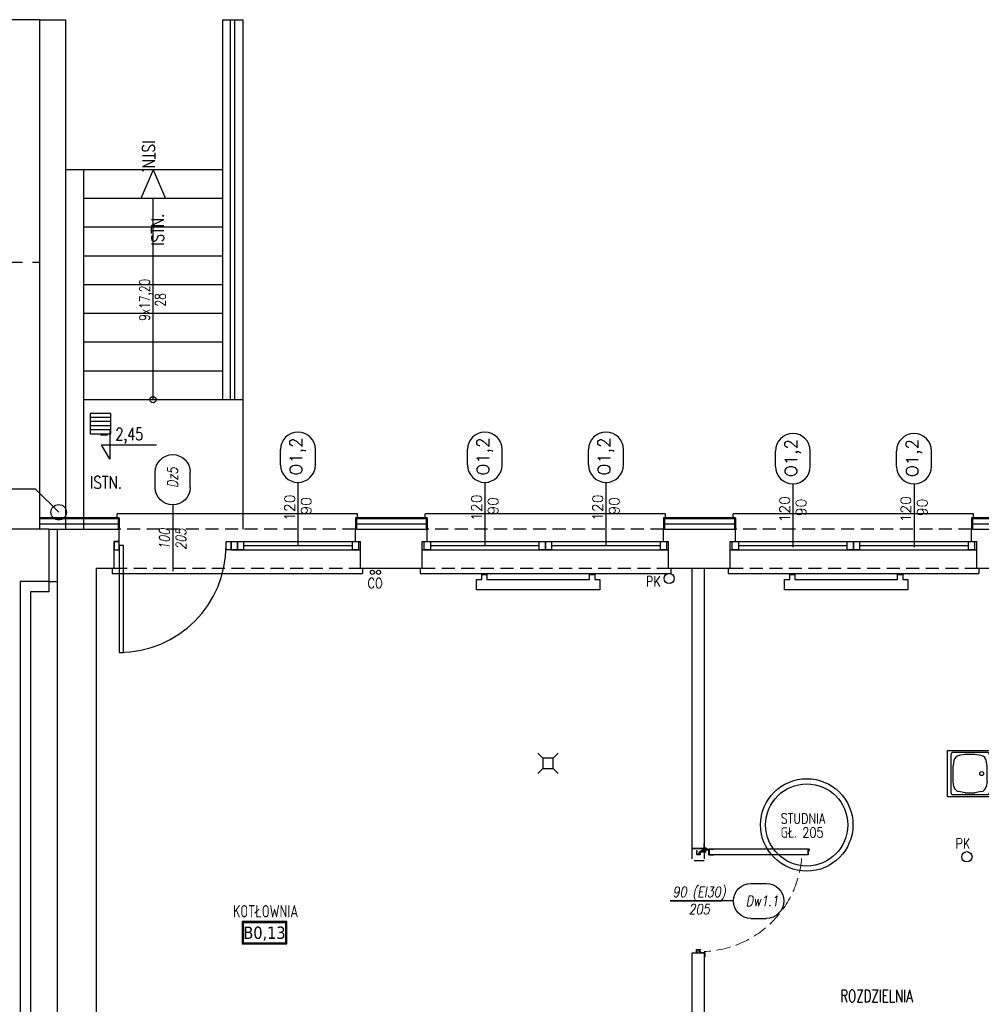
# Model space of a CAD drawing. Header units: millimetres. Extents: x 28600 to 181045, y -399112 to -163690.
# Tile 8 of 256: x 45331 to 46268, y -194772 to -193813. Entities that reach past the tile are written whole.
import ezdxf
from ezdxf.enums import TextEntityAlignment as Align

# ---------------------------------------------------------------- set-up
doc = ezdxf.new("R2010")
doc.units = ezdxf.units.MM
for name, pattern in [('CARKOVANA', [7.5, 5, -2.5]), ('CENTER', [0.6, 0.375, -0.075, 0.075, -0.075]), ('HIDDEN', [9.525, 6.35, -3.175]), ('Hidden Line', [391.222223, 282.222223, -109]), ('HIDDEN2', [4.7625, 3.175, -1.5875])]:
    doc.linetypes.add(name, pattern=pattern)
doc.layers.get('0').update_dxf_attribs({"color": 8})
for name, color, linetype in [('!! 0_ Istn-okna', 8, 'Continuous'), ('!! 0_ Istn-sciany', 8, 'Continuous'), ('!! 0_ Istn-widok', 8, 'Continuous'), ('!! 0_ Opis', 8, 'Continuous'), ('!! 0_Istn-armatura', 8, 'Continuous'), ('!! 0_Istn-cienka', 8, 'Continuous'), ('!! 0_Istn-drzwi', 8, 'Continuous'), ('!! 0_opis pionów', 8, 'Continuous'), ('!! 0_Opis_okna', 8, 'Continuous'), ('!! 0_Opis_pom', 8, 'Continuous'), ('!! 0_Widok', 8, 'Continuous'), ('!! 1_ tynk zewn  - nowy', 8, 'Continuous'), ('!! 1_drzwi-linia', 8, 'Continuous'), ('!! 1_Wyburzenia', 8, 'CARKOVANA'), ('!! 2_ remont Ocieplenie', 8, 'ZIGZAG'), ('!! 2_drzwi opis', 8, 'Continuous')]:
    doc.layers.add(name, color=color, linetype=linetype)
doc.layers.add('!! 0_Istn-grzejniki', color=8, linetype='Continuous', plot=False)
doc.styles.add('50', font='ROMANS.shx', dxfattribs={"width": 0.8, "height": 10})
doc.styles.add('ARCHETYP', font='romans.shx', dxfattribs={"height": 15})
doc.styles.add('ARIAL', font='tahoma.ttf')
doc.styles.add('SIMPLEX', font='simplex.shx', dxfattribs={"width": 0.77})
doc.styles.add('TXT', font='simplex.shx')
doc.linetypes.add('ZIGZAG', pattern='A,0.00254,-5.08,[131,ltypeshp.shx,S=5.08,R=0,X=-5.08,Y=0],-10.16,[131,ltypeshp.shx,S=5.08,R=180,X=5.08,Y=0],-5.08', length=20.32254)

# ---------------------------------------------------------------- blocks, each defined once
blk = doc.blocks.new('A$C19D82A3D')
for points in [[(-5, 10), (-10, 15)], [(5, 10), (10, 15)], [(-5, 0), (-10, -5)], [(5, 0), (10, -5)]]:
    blk.add_lwpolyline(points)
blk.add_lwpolyline([(-5, 10), (5, 10), (5, 0), (-5, 0)], close=True)
blk = doc.blocks.new('A$C04090CF1')
for p, q in [((0, 60), (60, 60)), ((0, 0), (0, 60)), ((2.5, 8.5), (2.5, 52.5)), ((54.5, 55.5), (5.5, 55.5)), ((13, 51.5), (19.8, 52.7)), ((47, 51.5), (40.2, 52.7)), ((57.5, 8.5), (57.5, 52.5)), ((60, 60), (60, 0)), ((5.2, 36.8), (6.6, 45)), ((54.8, 36.8), (53.4, 45)), ((6.6, 16), (5.2, 24.2)), ((53.4, 16), (54.8, 24.2)), ((60, 0), (0, 0)), ((54.5, 5.5), (5.5, 5.5)), ((19.8, 8.3), (13, 9.5)), ((40.2, 8.3), (47, 9.5))]:
    blk.add_line(p, q)
for points in [[(19.8, 52.7), (40.2, 52.7)], [(19.8, 8.3), (40.2, 8.3)]]:
    blk.add_lwpolyline(points)
for centre, radius in [((30, 15.5), 2.5), ((26, 2.5), 1.5), ((34, 2.5), 1.5)]:
    blk.add_circle(centre, radius)
for centre, radius, start, end in [((5.5, 52.5), 3, 90, 180), ((14.5, 43.6), 8, 100.3048, 170.5377), ((45.5, 43.6), 8, 9.4623, 79.6952), ((54.5, 52.5), 3, 0, 90), ((188.4, 30.5), 183.3, 178.0251, 181.9749), ((-128.4, 30.5), 183.3, 358.0251, 1.9749), ((14.5, 17.4), 8, 189.4623, 259.6952), ((45.5, 17.4), 8, 280.3048, 350.5377), ((5.5, 8.5), 3, 180, 270), ((54.5, 8.5), 3, 270, 0)]:
    blk.add_arc(centre, radius, start, end)
blk = doc.blocks.new('A$C1F8E0840')
at = {"linetype": 'Continuous', "xscale": 0.75, "yscale": 0.75, "zscale": 0.75}
blk.add_blockref('A$C04090CF1', (-22.5, 0), dxfattribs=at)
blk = doc.blocks.new('1_ok-opis')
blk.add_line((0, 111.61), (0, 50))
for points in [[(-17, 128.61), (-17, 143.61)], [(17, 128.61), (17, 143.61)]]:
    blk.add_lwpolyline(points)
for centre, start, end in [((0, 143.61), 0, 180), ((0, 128.61), 180, 0)]:
    blk.add_arc(centre, 17, start, end)
at = {"style": 'ARCHETYP'}
for tag, height, rotation, p in [('NR', 12, 90, (0, 136.9)), ('NR', 12, 270, (0, 136.9)), ('SZEROKOŚĆ', 10, 90, (-8, 78.29)), ('WYSOKOŚĆ', 10, 270, (-8, 78.29)), ('WYSOKOŚĆ', 10, 90, (8, 78.29)), ('SZEROKOŚĆ', 10, 270, (8, 78.29))]:
    blk.add_attdef(tag, text='', height=height, rotation=rotation, dxfattribs=at).set_placement(p, align=Align.MIDDLE)
blk = doc.blocks.new('zaw-dr-90-p')
at = {"color": 2, "linetype": 'CENTER', "ltscale": 0.2}
for p, q in [((12, 0), (-12, 0)), ((0, 12), (0, -12)), ((24.5, 24), (31, 24)), ((24.5, 19), (31, 19))]:
    blk.add_line(p, q, dxfattribs=at)
at = {"ltscale": 0.2}
for p, q in [((10, 12), (6.5, 12)), ((10, 0), (10, 6.5))]:
    blk.add_line(p, q, dxfattribs=at)
blk.add_lwpolyline([(0, 6.5), (23.5, 6.5, 0.414214), (28, 11), (28, 31), (24.5, 31), (24.5, 11, -0.414214), (23.5, 10), (0, 10, 4.561698), (7.6, 6.5), (4.9, 4.2)], format="xyb", dxfattribs=at)
blk.add_lwpolyline([(-0.2, -0.2), (-2.5, -0.2), (-2.5, 0.2), (-0.2, 0.2), (-0.2, 2.5), (0.2, 2.5), (0.2, 0.2), (2.8, 0.2), (2.8, -0.2), (0.2, -0.2), (0.2, -2.8), (-0.2, -2.8)], close=True)
blk.add_lwpolyline([(10, 10), (10, 39), (6.5, 39), (6.5, 10)], dxfattribs=at)
blk.add_circle((0, 0), 6.5, dxfattribs=at)
blk = doc.blocks.new('drzwi 90- sc 12')
for p, q in [((-13620.32, 20410.16), (-13620.32, 20313.77)), ((-13614.92, 20409.86), (-13620.32, 20409.86)), ((-13616.12, 20410.26), (-13620.22, 20410.26)), ((-13616.12, 20410.26), (-13620, 20410.26)), ((-13618.17, 20410.26), (-13616.22, 20410.26)), ((-13618.17, 20410.26), (-13616.22, 20410.26)), ((-13616.12, 20410.26), (-13616.12, 20411.46)), ((-13616.12, 20411.46), (-13615.02, 20411.46)), ((-13614.92, 20411.36), (-13614.92, 20313.77)), ((-13620.32, 20313.47), (-13620.32, 20317.97)), ((-13614.92, 20313.77), (-13620.32, 20313.77)), ((-13618.22, 20313.37), (-13620.22, 20313.37)), ((-13618.22, 20313.67), (-13618.22, 20313.37)), ((-13618.22, 20313.67), (-13616.42, 20313.67)), ((-13617.77, 20311.12), (-13617.77, 20305.72)), ((-13617.77, 20311.12), (-13617.77, 20305.72)), ((-13616.17, 20309.92), (-13617.37, 20309.92)), ((-13616.17, 20309.92), (-13616.17, 20311.02)), ((-13615.92, 20313.17), (-13615.92, 20312.17)), ((-13615.92, 20312.17), (-13615.02, 20312.17)), ((-13614.92, 20312.27), (-13614.92, 20317.97)), ((-13715.77, 20301.96), (-13716.27, 20301.96)), ((-13715.57, 20308.32), (-13715.57, 20308.56)), ((-13715.57, 20307.69), (-13715.57, 20308.56)), ((-13715.57, 20307.82), (-13715.57, 20308.56)), ((-13715.57, 20307.72), (-13715.37, 20307.72)), ((-13616.77, 20301.96), (-13616.27, 20301.96))]:
    blk.add_line(p, q)
for points in [[(-13665.27, 20284.96), (-13665.27, 20325.83)], [(-13615.57, 20309.64), (-13615.32, 20309.64), (-13615.32, 20309.82), (-13616.32, 20309.82), (-13616.32, 20309.64), (-13615.92, 20309.64)]]:
    blk.add_lwpolyline(points)
at = {"lineweight": 30}
for points in [[(-13716.27, 20308.92), (-13721.27, 20308.92)], [(-13716.27, 20308.92), (-13716.27, 20296.92)], [(-13614.27, 20308.92), (-13609.27, 20308.92)], [(-13614.27, 20308.92), (-13614.27, 20296.92)]]:
    blk.add_lwpolyline(points, dxfattribs=at)
at = {"ltscale": 0.2}
for points in [[(-13715.57, 20307.51), (-13715.57, 20309.48, 0.414214), (-13715.91, 20309.82), (-13719.43, 20309.82, 0.414214), (-13719.77, 20309.48), (-13719.77, 20308.92), (-13719.59, 20308.92), (-13719.59, 20309.48, -0.414214), (-13719.43, 20309.64), (-13716.97, 20309.64)], [(-13716.97, 20309.64), (-13715.91, 20309.64, -0.414214), (-13715.75, 20309.48), (-13715.75, 20307.51)], [(-13615.92, 20309.64), (-13616.63, 20309.64, 0.414214), (-13616.79, 20309.48), (-13616.79, 20305.58, -0.414214), (-13617.13, 20305.24), (-13617.58, 20305.24, 0.414214), (-13617.74, 20305.08), (-13617.74, 20304.48, -0.414214), (-13618.08, 20304.14), (-13619.26, 20304.14, -0.414214), (-13619.6, 20304.48), (-13619.6, 20305.15, 1), (-13619.79, 20305.15), (-13619.79, 20301.96, 0.414214), (-13619.63, 20301.8), (-13617.11, 20301.8, 0.414214), (-13616.95, 20301.96), (-13616.95, 20302.52), (-13616.77, 20302.52), (-13616.77, 20301.96, -0.414214), (-13617.11, 20301.62), (-13619.63, 20301.62, -0.414214), (-13619.97, 20301.96), (-13619.97, 20305.15, -1), (-13619.42, 20305.15), (-13619.42, 20304.48, 0.414214), (-13619.26, 20304.32), (-13618.08, 20304.32, 0.414214), (-13617.92, 20304.48), (-13617.92, 20305.08, -0.414214), (-13617.58, 20305.42), (-13617.13, 20305.42, 0.414214), (-13616.97, 20305.58), (-13616.97, 20309.48, -0.414214), (-13616.63, 20309.82), (-13613.11, 20309.82, -0.414214), (-13612.77, 20309.48), (-13612.77, 20308.92), (-13612.95, 20308.92), (-13612.95, 20309.48, 0.414214), (-13613.11, 20309.64), (-13615.57, 20309.64)], [(-13715.75, 20307.76), (-13715.75, 20305.58, 0.414214), (-13715.41, 20305.24), (-13714.96, 20305.24, -0.414214), (-13714.8, 20305.08), (-13714.8, 20304.48, 0.414214), (-13714.46, 20304.14), (-13713.28, 20304.14, 0.414214), (-13712.94, 20304.48), (-13712.94, 20305.15, -1), (-13712.75, 20305.15), (-13712.75, 20301.96, -0.414214), (-13712.91, 20301.8), (-13715.43, 20301.8, -0.414214), (-13715.59, 20301.96), (-13715.59, 20302.52), (-13715.77, 20302.52), (-13715.77, 20301.96, 0.414214), (-13715.43, 20301.62), (-13712.91, 20301.62, 0.414214), (-13712.57, 20301.96), (-13712.57, 20305.15, 1), (-13713.12, 20305.15), (-13713.12, 20304.48, -0.414214), (-13713.28, 20304.32), (-13714.46, 20304.32, -0.414214), (-13714.62, 20304.48), (-13714.62, 20305.08, 0.414214), (-13714.96, 20305.42), (-13715.41, 20305.42, -0.414214), (-13715.57, 20305.58), (-13715.57, 20307.64)]]:
    blk.add_lwpolyline(points, format="xyb", dxfattribs=at)
blk.add_lwpolyline([(-13616.79, 20308.82), (-13616.97, 20308.82), (-13616.97, 20307.42), (-13616.79, 20307.42)], close=True)
for centre, radius, start, end in [((-13620.22, 20410.16), 0.1, 90, 180), ((-13615.02, 20411.36), 0.1, 0, 90), ((-13620.22, 20313.47), 0.1, 180, 270), ((-13616.42, 20313.17), 0.5, 0, 90), ((-13616.27, 20311.02), 0.1, 0, 90), ((-13615.02, 20312.27), 0.1, 270, 0)]:
    blk.add_arc(centre, radius, start, end)
at = {"linetype": 'Hidden Line', "lineweight": 9, "ltscale": 0.05}
blk.add_arc((-13615.5, 20305.14), 99.12, 94.80054, 177.69442, dxfattribs=at)
at = {"xscale": 0.09999999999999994, "yscale": 0.09999999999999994, "zscale": 0.09999999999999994, "rotation": 180.0000000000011}
blk.add_blockref('zaw-dr-90-p', (-13614.92, 20310.92), dxfattribs=at)

msp = doc.modelspace()

# ---------------------------------------------------------------- linework, layer by layer
at = {"layer": '!! 0_ Istn-okna'}
for points in [[(45537.21802, -194321.12813), (45663.21802, -194321.12813)], [(45723.21802, -194321.12813), (45963.21802, -194321.12813)], [(46023.21802, -194321.12813), (46263.21802, -194321.12813)], [(45537.21802, -194329.12813), (45663.21802, -194329.12813)], [(45549.21802, -194325.12813), (45655.21802, -194325.12813)], [(45723.21802, -194329.12813), (45963.21802, -194329.12813)], [(45731.21802, -194325.12813), (45837.21802, -194325.12813)], [(45849.21802, -194325.12813), (45955.21802, -194325.12813)], [(46023.21802, -194329.12813), (46263.21802, -194329.12813)], [(46031.21802, -194325.12813), (46137.21802, -194325.12813)], [(46149.21802, -194325.12813), (46255.21802, -194325.12813)]]:
    msp.add_lwpolyline(points, dxfattribs=at)
for points in [[(45537.21802, -194321.12813), (45543.21802, -194321.12813), (45543.21802, -194329.12813), (45537.21802, -194329.12813)], [(45543.21802, -194321.12813), (45549.21802, -194321.12813), (45549.21802, -194329.12813), (45543.21802, -194329.12813)], [(45655.21802, -194321.12813), (45661.21802, -194321.12813), (45661.21802, -194329.12813), (45655.21802, -194329.12813)], [(45725.21802, -194321.12813), (45731.21802, -194321.12813), (45731.21802, -194329.12813), (45725.21802, -194329.12813)], [(45837.21802, -194321.12813), (45843.21802, -194321.12813), (45843.21802, -194329.12813), (45837.21802, -194329.12813)], [(45843.21802, -194321.12813), (45849.21802, -194321.12813), (45849.21802, -194329.12813), (45843.21802, -194329.12813)], [(45955.21802, -194321.12813), (45961.21802, -194321.12813), (45961.21802, -194329.12813), (45955.21802, -194329.12813)], [(46025.21802, -194321.12813), (46031.21802, -194321.12813), (46031.21802, -194329.12813), (46025.21802, -194329.12813)], [(46137.21802, -194321.12813), (46143.21802, -194321.12813), (46143.21802, -194329.12813), (46137.21802, -194329.12813)], [(46143.21802, -194321.12813), (46149.21802, -194321.12813), (46149.21802, -194329.12813), (46143.21802, -194329.12813)], [(46255.21802, -194321.12813), (46261.21802, -194321.12813), (46261.21802, -194329.12813), (46255.21802, -194329.12813)]]:
    msp.add_lwpolyline(points, close=True, dxfattribs=at)
at = {"layer": '!! 0_ Istn-sciany'}
msp.add_line((45331.71142, -194360.12813), (45331.71142, -195570.12813), dxfattribs=at)
for points in [[(45350.71142, -194309.12813), (45350.71142, -193812.95088), (45000.71142, -193812.95088), (45000.71142, -194074.12813)], [(45359.71142, -194309.12813), (45282.71142, -194309.12813)], [(45367.71142, -194309.12813), (45428.21802, -194309.12813)], [(45367.71142, -194309.12813), (45367.71142, -195621.12813)], [(45428.21802, -194321.12813), (45428.21802, -194309.12813)], [(45658.21802, -194309.12813), (45728.21802, -194309.12813)], [(45658.21802, -194321.12813), (45658.21802, -194309.12813)], [(45728.21802, -194321.12813), (45728.21802, -194309.12813)], [(45958.21802, -194309.12813), (46028.21802, -194309.12813)], [(45958.21802, -194321.12813), (45958.21802, -194309.12813)], [(46028.21802, -194321.12813), (46028.21802, -194309.12813)], [(46258.21802, -194309.12813), (46453.21802, -194309.12813)], [(46258.21802, -194321.12813), (46258.21802, -194309.12813)], [(45423.21802, -194321.12813), (45428.21802, -194321.12813)], [(45423.21802, -194347.12813), (45423.21802, -194321.12813)], [(45658.21802, -194321.12813), (45663.21802, -194321.12813)], [(45663.21802, -194347.12813), (45663.21802, -194321.12813)], [(45723.21802, -194321.12813), (45728.21802, -194321.12813)], [(45723.21802, -194347.12813), (45723.21802, -194321.12813)], [(45958.21802, -194321.12813), (45963.21802, -194321.12813)], [(45963.21802, -194347.12813), (45963.21802, -194321.12813)], [(46023.21802, -194321.12813), (46028.21802, -194321.12813)], [(46023.21802, -194347.12813), (46023.21802, -194321.12813)], [(46258.21802, -194321.12813), (46263.21802, -194321.12813)], [(46263.21802, -194347.12813), (46263.21802, -194321.12813)], [(45405.71142, -194347.12813), (45423.21802, -194347.12813)], [(45405.71142, -194347.12813), (45405.71142, -194922.12813)], [(45663.21802, -194347.12813), (45723.21802, -194347.12813)], [(45963.21802, -194347.12813), (45985.71142, -194347.12813)], [(45985.71142, -194347.12813), (45985.71142, -194620.12813), (45997.71142, -194620.12813)], [(45997.71142, -194347.12813), (46023.21802, -194347.12813)], [(45997.71142, -194347.12813), (45997.71142, -194620.12813)], [(46263.21802, -194347.12813), (46448.21802, -194347.12813)], [(45359.71142, -194360.12813), (45331.71142, -194360.12813)], [(45985.71142, -194722.12813), (45985.71142, -194922.12813)], [(45997.71142, -194722.12813), (45985.71142, -194722.12813)], [(45997.71142, -194722.12813), (45997.71142, -194922.12813)]]:
    msp.add_lwpolyline(points, dxfattribs=at)
at = {"layer": '!! 0_ Istn-widok', "linetype": 'HIDDEN', "ltscale": 3}
for p in [(45000.71142, -194049.12813), (45350.71142, -194309.12813)]:
    msp.add_line(p, (45350.71142, -194049.12813), dxfattribs=at)
at = {"layer": '!! 0_ Istn-widok'}
msp.add_line((45359.71142, -194309.12813), (45359.71142, -194370.12813), dxfattribs=at)
for points in [[(45350.71142, -193812.95088), (45375.71142, -193812.95088), (45375.71142, -194309.12813)], [(45528.61848, -193812.95088), (45528.61848, -194183.12813)], [(45528.61848, -193812.95088), (45548.61848, -193812.95088)], [(45548.61848, -193812.95088), (45548.61848, -194309.12813)], [(45393.61848, -194309.12813), (45393.61848, -193959.12813), (45375.71142, -193959.12813)], [(45528.61848, -193959.12813), (45393.61848, -193959.12813)], [(45528.61848, -193987.12813), (45393.61848, -193987.12813)], [(45461.11848, -194183.12813), (45461.11848, -193987.12813)], [(45528.61848, -194015.12813), (45393.61848, -194015.12813)], [(45528.61848, -194043.12813), (45393.61848, -194043.12813)], [(45528.61848, -194071.12813), (45393.61848, -194071.12813)], [(45528.61848, -194099.12813), (45393.61848, -194099.12813)], [(45528.61848, -194127.12813), (45393.61848, -194127.12813)], [(45528.61848, -194155.12813), (45393.61848, -194155.12813)], [(45548.61848, -194183.12813), (45393.61848, -194183.12813)], [(45660.21802, -194294.12813), (45426.21802, -194294.12813)], [(45426.21802, -194299.12813), (45426.21802, -194294.12813)], [(45660.21802, -194299.12813), (45660.21802, -194294.12813)], [(45960.21802, -194294.12813), (45726.21802, -194294.12813)], [(45726.21802, -194299.12813), (45726.21802, -194294.12813)], [(45960.21802, -194299.12813), (45960.21802, -194294.12813)], [(46260.21802, -194294.12813), (46026.21802, -194294.12813)], [(46026.21802, -194299.12813), (46026.21802, -194294.12813)], [(46260.21802, -194299.12813), (46260.21802, -194294.12813)], [(45359.71142, -194309.12813), (45367.71142, -194309.12813)], [(45421.21802, -194347.12813), (45421.21802, -194352.12813)], [(45665.21802, -194347.12813), (45665.21802, -194352.12813)], [(45721.21802, -194347.12813), (45721.21802, -194352.12813)], [(45965.21802, -194347.12813), (45965.21802, -194352.12813)], [(45985.71142, -194347.12813), (45997.71142, -194347.12813)], [(46021.21802, -194347.12813), (46021.21802, -194352.12813)], [(46265.21802, -194347.12813), (46265.21802, -194352.12813)], [(45359.71142, -194360.12813), (45367.71142, -194360.12813)], [(45421.21802, -194352.12813), (45665.21802, -194352.12813)], [(45721.21802, -194352.12813), (45965.21802, -194352.12813)], [(46021.21802, -194352.12813), (46265.21802, -194352.12813)], [(45341.71142, -194370.12813), (45341.71142, -195560.12813)], [(45359.71142, -194370.12813), (45341.71142, -194370.12813)]]:
    msp.add_lwpolyline(points, dxfattribs=at)
for centre, radius in [((45461.11848, -194183.12813), 3), ((45369.21142, -194292.62813), 7.5)]:
    msp.add_circle(centre, radius, dxfattribs=at)
at = {"layer": '!! 0_ Opis'}
for points in [[(45418.94931, -194213.06985), (45418.94931, -194241.07162)], [(45418.94931, -194241.07162), (45410.86589, -194227.07074)], [(45410.86589, -194227.07074), (45464.3001, -194227.07074)], [(45346.57423, -194269.99093), (45291.68889, -194269.99093)], [(45346.57423, -194269.99093), (45369.21142, -194292.62813)]]:
    msp.add_lwpolyline(points, dxfattribs=at)
at = {"layer": '!! 0_Istn-armatura'}
for centre, radius in [((45674.71142, -194351.12813), 2), ((45680.71142, -194351.12813), 2), ((45963.71142, -194357.12813), 5), ((46097.71142, -194597.12813), 45), ((46097.71142, -194597.12813), 40)]:
    msp.add_circle(centre, radius, dxfattribs=at)
at = {"layer": '!! 0_Istn-cienka'}
for points in [[(45536.61848, -194183.12813), (45536.61848, -193812.95088)], [(45540.61848, -194183.12813), (45540.61848, -193812.95088)], [(45419.94912, -194200.3829), (45399.94912, -194200.3829)], [(45419.94912, -194204.3829), (45399.94912, -194204.3829)], [(45419.94912, -194208.3829), (45399.94912, -194208.3829)], [(45419.94912, -194212.3829), (45399.94912, -194212.3829)]]:
    msp.add_lwpolyline(points, dxfattribs=at)
msp.add_lwpolyline([(45399.94912, -194216.3829), (45419.94912, -194216.3829), (45419.94912, -194196.3829), (45399.94912, -194196.3829)], close=True, dxfattribs=at)
at = {"layer": '!! 0_Istn-cienka', "linetype": 'HIDDEN', "ltscale": 2}
for points in [[(45658.21802, -194309.12813), (45428.21802, -194309.12813)], [(45958.21802, -194309.12813), (45728.21802, -194309.12813)], [(46258.21802, -194309.12813), (46028.21802, -194309.12813)], [(45423.21802, -194347.12813), (45663.21802, -194347.12813)], [(45723.21802, -194347.12813), (45963.21802, -194347.12813)], [(46023.21802, -194347.12813), (46263.21802, -194347.12813)]]:
    msp.add_lwpolyline(points, dxfattribs=at)
at = {"layer": '!! 0_Istn-drzwi'}
for points in [[(45480.21802, -194300.12813), (45480.21802, -194350.12813)], [(45964.71142, -194671.12809), (46014.71142, -194671.12809)]]:
    msp.add_lwpolyline(points, dxfattribs=at)
for points in [[(45428.21802, -194321.12813), (45423.21802, -194321.12813), (45423.21802, -194329.12813), (45428.21802, -194329.12813)], [(45532.21802, -194321.12813), (45537.21802, -194321.12813), (45537.21802, -194329.12813), (45532.21802, -194329.12813)], [(45432.21802, -194429.12813), (45432.21802, -194325.12813), (45428.21802, -194325.12813), (45428.21802, -194429.12813)]]:
    msp.add_lwpolyline(points, close=True, dxfattribs=at)
msp.add_arc((45428.21802, -194325.12813), 104, 269.99999996, 359.99999996, dxfattribs=at)
at = {"layer": '!! 0_Istn-grzejniki'}
for points in [[(45891.21802, -194353.12813), (45891.21802, -194358.12813), (45896.21802, -194358.12813), (45896.21802, -194368.12813), (45776.21802, -194368.12813), (45776.21802, -194358.12813), (45781.21802, -194358.12813), (45781.21802, -194353.12813), (45786.21802, -194353.12813), (45786.21802, -194358.12813), (45886.21802, -194358.12813), (45886.21802, -194353.12813)], [(46191.21802, -194353.12813), (46191.21802, -194358.12813), (46196.21802, -194358.12813), (46196.21802, -194368.12813), (46076.21802, -194368.12813), (46076.21802, -194358.12813), (46081.21802, -194358.12813), (46081.21802, -194353.12813), (46086.21802, -194353.12813), (46086.21802, -194358.12813), (46186.21802, -194358.12813), (46186.21802, -194353.12813)]]:
    msp.add_lwpolyline(points, close=True, dxfattribs=at)
at = {"layer": '!! 0_opis pionów'}
msp.add_circle((46253.71142, -194628.12813), 5, dxfattribs=at)
at = {"layer": '!! 0_Opis_pom', "ltscale": 0.7}
for points in [[(45547.87944, -194712.97813), (45591.39944, -194712.97813), (45591.39944, -194691.21813), (45547.87944, -194691.21813)], [(45548.96744, -194711.89013), (45590.31144, -194711.89013), (45590.31144, -194692.30613), (45548.96744, -194692.30613)]]:
    msp.add_lwpolyline(points, close=True, dxfattribs=at)
at = {"layer": '!! 0_Widok'}
for points in [[(45461.11848, -193959.12813), (45449.0935, -193987.12813)], [(45461.11848, -193959.12813), (45473.14347, -193987.12813)]]:
    msp.add_lwpolyline(points, dxfattribs=at)
at = {"layer": '!! 1_ tynk zewn  - nowy'}
for points in [[(45428.21802, -194298.12813), (45350.71142, -194298.12813)], [(45428.21802, -194299.12813), (45350.71142, -194299.12813)], [(45427.21802, -194298.12813), (45427.21802, -194309.12813)], [(45428.21802, -194298.12813), (45428.21802, -194309.12813)], [(45728.21802, -194298.12813), (45658.21802, -194298.12813)], [(45658.21802, -194298.12813), (45658.21802, -194309.12813)], [(45728.21802, -194299.12813), (45658.21802, -194299.12813)], [(45659.21802, -194298.12813), (45659.21802, -194309.12813)], [(45727.21802, -194298.12813), (45727.21802, -194309.12813)], [(45728.21802, -194298.12813), (45728.21802, -194309.12813)], [(46028.21802, -194298.12813), (45958.21802, -194298.12813)], [(45958.21802, -194298.12813), (45958.21802, -194309.12813)], [(46028.21802, -194299.12813), (45958.21802, -194299.12813)], [(45959.21802, -194298.12813), (45959.21802, -194309.12813)], [(46027.21802, -194298.12813), (46027.21802, -194309.12813)], [(46028.21802, -194298.12813), (46028.21802, -194309.12813)], [(46453.21802, -194298.12813), (46258.21802, -194298.12813)], [(46258.21802, -194298.12813), (46258.21802, -194309.12813)], [(46453.21802, -194299.12813), (46258.21802, -194299.12813)], [(46259.21802, -194298.12813), (46259.21802, -194309.12813)]]:
    msp.add_lwpolyline(points, dxfattribs=at)
at = {"layer": '!! 1_Wyburzenia', "linetype": 'HIDDEN2', "ltscale": 3}
for points in [[(45985.71142, -194620.46244), (45985.71142, -194632.12813)], [(45997.71142, -194620.62831), (45997.71142, -194632.12813)], [(45997.71142, -194632.12813), (45985.71142, -194632.12813)]]:
    msp.add_lwpolyline(points, dxfattribs=at)
at = {"layer": '!! 2_ remont Ocieplenie', "linetype": 'ZIGZAG', "ltscale": 0.75}
for points in [[(45428.21802, -194304.12813), (45350.71142, -194304.12813)], [(45728.21802, -194304.12813), (45658.21802, -194304.12813)], [(46028.21802, -194304.12813), (45958.21802, -194304.12813)], [(46453.21802, -194304.12813), (46258.21802, -194304.12813)]]:
    msp.add_lwpolyline(points, dxfattribs=at)

# ---------------------------------------------------------------- block references
at = {"layer": '!! 0_Istn-armatura', "xscale": -1, "rotation": 270}
msp.add_blockref('A$C19D82A3D', (45840.71142, -194537.12813), dxfattribs=at)
at = {"layer": '!! 0_Istn-armatura', "rotation": 90}
msp.add_blockref('A$C1F8E0840', (46279.71142, -194547.12813), dxfattribs=at)
at = {"layer": '!! 0_Opis_okna'}
ref = msp.add_blockref('1_ok-opis', (45602.21802, -194375.12813), dxfattribs=at)
ref.add_attrib('WYSOKOŚĆ', '90', dxfattribs={"layer": '0', "height": 10, "rotation": 90, "style": 'ARCHETYP'}).set_placement((45610.21802, -194286.40772), align=Align.MIDDLE)
ref.add_attrib('SZEROKOŚĆ', '120', dxfattribs={"layer": '0', "height": 10, "rotation": 90, "style": 'ARCHETYP'}).set_placement((45594.21802, -194288.18118), align=Align.MIDDLE)
ref.add_attrib('NR', 'O1,2', dxfattribs={"layer": '0', "height": 12, "rotation": 90, "style": 'ARCHETYP'}).set_placement((45602.21802, -194238.22669), align=Align.MIDDLE)
ref = msp.add_blockref('1_ok-opis', (45784.21802, -194375.12813), dxfattribs=at)
ref.add_attrib('WYSOKOŚĆ', '90', dxfattribs={"layer": '0', "height": 10, "rotation": 90, "style": 'ARCHETYP'}).set_placement((45792.21802, -194286.40772), align=Align.MIDDLE)
ref.add_attrib('SZEROKOŚĆ', '120', dxfattribs={"layer": '0', "height": 10, "rotation": 90, "style": 'ARCHETYP'}).set_placement((45776.21802, -194288.18118), align=Align.MIDDLE)
ref.add_attrib('NR', 'O1,2', dxfattribs={"layer": '0', "height": 12, "rotation": 90, "style": 'ARCHETYP'}).set_placement((45784.21802, -194238.22669), align=Align.MIDDLE)
ref = msp.add_blockref('1_ok-opis', (45902.21802, -194375.12813), dxfattribs=at)
ref.add_attrib('WYSOKOŚĆ', '90', dxfattribs={"layer": '0', "height": 10, "rotation": 90, "style": 'ARCHETYP'}).set_placement((45910.21802, -194286.40772), align=Align.MIDDLE)
ref.add_attrib('SZEROKOŚĆ', '120', dxfattribs={"layer": '0', "height": 10, "rotation": 90, "style": 'ARCHETYP'}).set_placement((45894.21802, -194288.18118), align=Align.MIDDLE)
ref.add_attrib('NR', 'O1,2', dxfattribs={"layer": '0', "height": 12, "rotation": 90, "style": 'ARCHETYP'}).set_placement((45902.21802, -194238.22669), align=Align.MIDDLE)
ref = msp.add_blockref('1_ok-opis', (46084.21802, -194376.65429), dxfattribs=at)
ref.add_attrib('WYSOKOŚĆ', '90', dxfattribs={"layer": '0', "height": 10, "rotation": 90, "style": 'ARCHETYP'}).set_placement((46092.21802, -194287.93388), align=Align.MIDDLE)
ref.add_attrib('SZEROKOŚĆ', '120', dxfattribs={"layer": '0', "height": 10, "rotation": 90, "style": 'ARCHETYP'}).set_placement((46076.21802, -194289.70734), align=Align.MIDDLE)
ref.add_attrib('NR', 'O1,2', dxfattribs={"layer": '0', "height": 12, "rotation": 90, "style": 'ARCHETYP'}).set_placement((46084.21802, -194239.75285), align=Align.MIDDLE)
ref = msp.add_blockref('1_ok-opis', (46202.21802, -194376.65429), dxfattribs=at)
ref.add_attrib('WYSOKOŚĆ', '90', dxfattribs={"layer": '0', "height": 10, "rotation": 90, "style": 'ARCHETYP'}).set_placement((46210.21802, -194287.93388), align=Align.MIDDLE)
ref.add_attrib('SZEROKOŚĆ', '120', dxfattribs={"layer": '0', "height": 10, "rotation": 90, "style": 'ARCHETYP'}).set_placement((46194.21802, -194289.70734), align=Align.MIDDLE)
ref.add_attrib('NR', 'O1,2', dxfattribs={"layer": '0', "height": 12, "rotation": 90, "style": 'ARCHETYP'}).set_placement((46202.21802, -194239.75285), align=Align.MIDDLE)
at = {"layer": '!! 1_drzwi-linia', "xscale": -1, "rotation": 270}
msp.add_blockref('drzwi 90- sc 12', (25688.78708, -181005.85843), dxfattribs=at)
at = {"layer": '!! 2_drzwi opis'}
ref = msp.add_blockref('1_ok-opis', (45480.21802, -194397.12813), dxfattribs=dict(at, xscale=-1, rotation=359.9999963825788))
ref.add_attrib('WYSOKOŚĆ', '100', dxfattribs={"layer": '0', "height": 10, "rotation": 89.99999638, "style": '50', "oblique": 10, "width": 0.8}).set_placement((45472.21802, -194318.83728), align=Align.MIDDLE)
ref.add_attrib('SZEROKOŚĆ', '205', dxfattribs={"layer": '0', "height": 10, "rotation": 89.99999638, "style": '50', "oblique": 10, "width": 0.8}).set_placement((45488.21802, -194318.83728), align=Align.MIDDLE)
ref.add_attrib('NR', 'Dz5', dxfattribs={"layer": '0', "height": 10, "rotation": 89.99999638, "style": '50', "oblique": 10, "width": 0.8}).set_placement((45480.21802, -194258.92099), align=Align.MIDDLE)
ref = msp.add_blockref('1_ok-opis', (45914.71104, -194671.12809), dxfattribs=dict(at, xscale=-1, rotation=269.9999963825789))
ref.add_attrib('WYSOKOŚĆ', '90 (EI30)', dxfattribs={"layer": '0', "height": 10, "rotation": 359.99999638, "style": '50', "oblique": 10, "width": 0.8}).set_placement((45993.00189, -194663.12809), align=Align.MIDDLE)
ref.add_attrib('SZEROKOŚĆ', '205', dxfattribs={"layer": '0', "height": 10, "rotation": 359.99999638, "style": '50', "oblique": 10, "width": 0.8}).set_placement((45993.00189, -194679.12809), align=Align.MIDDLE)
ref.add_attrib('NR', 'Dw1.1', dxfattribs={"layer": '0', "height": 10, "rotation": 359.99999638, "style": '50', "oblique": 10, "width": 0.8}).set_placement((46054.36604, -194671.12809), align=Align.MIDDLE)

# ---------------------------------------------------------------- texts
at = {"layer": '!! 0_ Opis', "color": 8, "style": 'ARCHETYP', "width": 0.8}
for rotation, p in [(270, (45450.73414, -193930.72977)), (90, (45471.50283, -194033.02649))]:
    msp.add_text('ISTN.', height=12, rotation=rotation, dxfattribs=at).set_placement(p)
at = {"layer": '!! 0_ Opis', "style": 'SIMPLEX', "width": 0.75}
for s, p in [('9x17,20', (45457.80899, -194106.27368)), ('28', (45473.23526, -194092.27118))]:
    msp.add_text(s, height=10, rotation=90, dxfattribs=at).set_placement(p)
msp.add_text('- 2,45', height=12, dxfattribs=at).set_placement((45408.26186, -194222.49262))
at = {"layer": '!! 0_ Opis', "color": 8, "style": 'ARCHETYP', "width": 0.8}
msp.add_text('ISTN.', height=12, dxfattribs=at).set_placement((45399.62073, -194269.6032))
at = {"layer": '!! 0_Istn-armatura', "style": 'ARCHETYP', "width": 0.8}
for s, p in [('CO', (45670.03642, -194366.54815)), ('PK', (45941.13092, -194364.9706)), ('STUDNIA', (46072.27272, -194595.83376)), ('GŁ. 205', (46072.27272, -194609.47031))]:
    msp.add_text(s, height=10, rotation=0.00000004, dxfattribs=at).set_placement(p)
at = {"layer": '!! 0_opis pionów', "style": 'ARCHETYP', "width": 0.8}
msp.add_text('PK', height=10, rotation=0.00000004, dxfattribs=at).set_placement((46242.63949, -194620.20538))
at = {"layer": '!! 0_Opis_pom', "ltscale": 0.7, "style": 'TXT', "width": 0.7}
for s, p in [('KOTŁOWNIA', (45570.75457, -194687.17181)), ('ROZDZIELNIA', (46165.72323, -194769.6792))]:
    msp.add_text(s, height=12, dxfattribs=at).set_placement(p, align=Align.CENTER)
at = {"layer": '!! 0_Opis_pom', "ltscale": 0.7, "style": 'ARIAL'}
msp.add_attdef('B0,13', text='', height=11.968, dxfattribs=at).set_placement((45569.63944, -194702.09813), align=Align.MIDDLE_CENTER)

doc.saveas('drawing.dxf')
